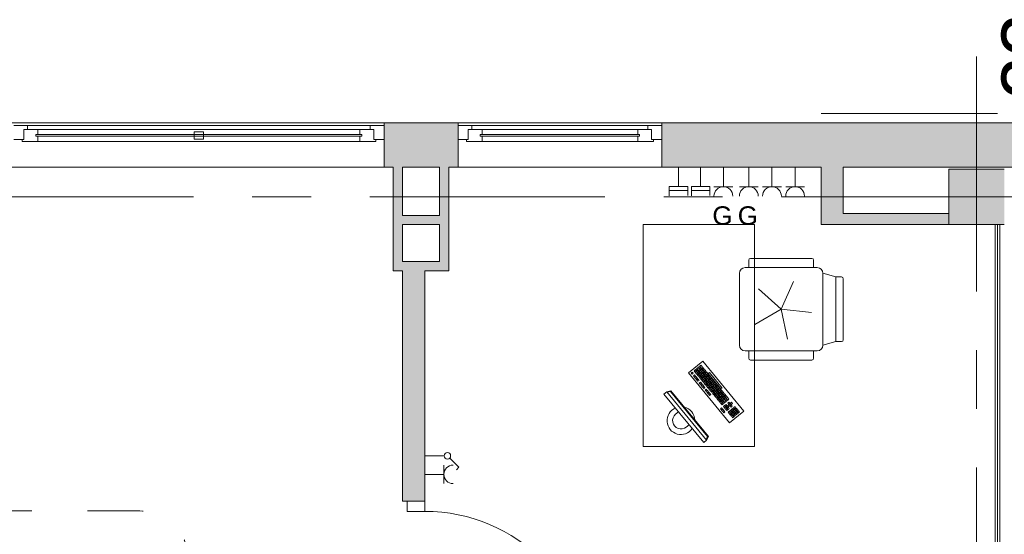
# Model space of a CAD drawing. Header units: centimetres. Extents: x -2424 to 1783, y 5 to 2907.
# Tile 86 of 94: x -529 to 2, y 2626 to 2904. Entities that reach past the tile are written whole.
import ezdxf

# ---------------------------------------------------------------- set-up
doc = ezdxf.new("R2010")
doc.units = ezdxf.units.CM
for name, pattern in [('Dash', [60, 30, -30]), ('Długa kreska', [142.875, 95.25, -47.625]), ('Oś', [222.25, 127, -31.75, 31.75, -31.75])]:
    doc.linetypes.add(name, pattern=pattern)
for name, color, linetype, lineweight in [('A-ANNO-NOTE', 131, 'Continuous', 9), ('A-DETL', 90, 'Continuous', 9), ('A-DETL-GENF', 92, 'Continuous', 13), ('A-DETL-MEDM', 33, 'Continuous', 13), ('A-DOOR', 31, 'Continuous', 13), ('A-GLAZ', 151, 'Continuous', 13), ('A-WALL', 113, 'Continuous', 13), ('A-WALL-FNSH', 113, 'Continuous', 13), ('E-ELEC-EQPM', 71, 'Continuous', 9), ('I-FURN', 30, 'Continuous', 9), ('S-COLS', 52, 'Continuous', 13), ('S-GRID', 1, 'Continuous', 13), ('S-GRID-IDEN', 1, 'Continuous', 13)]:
    doc.layers.add(name, color=color, linetype=linetype, lineweight=lineweight)
doc.layers.add('A-WALL-PATT', color=111, linetype='Continuous', lineweight=13, plot=False)
doc.styles.add('Arial_4', font='arial.ttf', dxfattribs={"height": 10})
doc.styles.add('Arial_7', font='arial.ttf', dxfattribs={"height": 30})

msp = doc.modelspace()

# ---------------------------------------------------------------- hatches: boundary and pattern name
at = {"layer": 'S-COLS', "lineweight": 9}
msp.add_hatch(color=251, dxfattribs=at).paths.add_polyline_path([(2.38, 2793.33), (2.38, 2823.33), (-27.62, 2823.33), (-27.62, 2793.33)], flags=0)

# ---------------------------------------------------------------- linework, layer by layer
at = {"layer": 'A-DETL', "color": 251, "linetype": 'Długa kreska', "lineweight": 9}
msp.add_line((-96.62, 2853.33), (103.38, 2853.33), dxfattribs=at)
at = {"layer": 'A-DETL', "color": 251, "linetype": 'Dash', "lineweight": 9}
msp.add_open_spline([(-552.77, 2638.57), (-478.91, 2638.57), (-476.08, 2638.57), (-439.12, 2638.57), (-439.12, 2601.62), (-439.12, 2598.79), (-439.12, 2573.54), (-439.12, 1655.82), (-439.12, 1618.87), (-439.12, 1616.04), (-439.12, 1512.36), (-439.12, 1509.53), (-439.12, 1472.57), (-476.08, 1472.57), (-478.91, 1472.57), (-555.62, 1472.57)], degree=3, knots=[0, 0, 0, 0, 1.242892, 2.082132, 2.921372, 3.63261, 13.975949, 24.692511, 35.163852, 36.732804, 37.928533, 39.497485, 40.336725, 41.175965, 42.450024, 42.450024, 42.450024, 42.450024], dxfattribs=at)
at = {"layer": 'A-DETL-GENF', "color": 251, "lineweight": 9}
for p, q in [((-310.62, 2643.83), (-320.12, 2643.83)), ((-320.12, 2643.83), (-320.12, 2638.33)), ((-310.62, 2638.33), (-310.62, 2643.83)), ((-320.12, 2638.33), (-310.62, 2638.33))]:
    msp.add_line(p, q, dxfattribs=at)
at = {"layer": 'A-DETL-MEDM', "color": 251, "lineweight": 9}
for p, q in [((-310.62, 2643.83), (-320.12, 2643.83)), ((-320.12, 2643.83), (-320.12, 2638.33)), ((-310.62, 2638.33), (-310.62, 2643.83)), ((-320.12, 2638.33), (-310.62, 2638.33))]:
    msp.add_line(p, q, dxfattribs=at)
at = {"layer": 'A-DOOR', "color": 251, "lineweight": 9}
msp.add_arc((-310.62, 2548.33), 90, 0, 90, dxfattribs=at)
at = {"layer": 'A-GLAZ', "color": 251, "lineweight": 9}
for p, q in [((-532.62, 2846.83), (-525.12, 2846.83)), ((-332.62, 2846.83), (-532.62, 2846.83)), ((-525.12, 2846.83), (-525.12, 2844.83)), ((-525.12, 2846.83), (-340.12, 2846.83)), ((-340.12, 2846.83), (-332.62, 2846.83)), ((-340.12, 2844.83), (-340.12, 2846.83)), ((-332.62, 2846.83), (-332.62, 2839.33)), ((-292.62, 2846.83), (-285.12, 2846.83)), ((-292.62, 2839.33), (-292.62, 2846.83)), ((-182.62, 2846.83), (-292.62, 2846.83)), ((-285.12, 2846.83), (-285.12, 2844.83)), ((-285.12, 2846.83), (-190.12, 2846.83)), ((-190.12, 2846.83), (-182.62, 2846.83)), ((-190.12, 2844.83), (-190.12, 2846.83)), ((-182.62, 2846.83), (-182.62, 2839.33)), ((-527.12, 2844.83), (-519.62, 2844.83)), ((-527.12, 2839.33), (-527.12, 2844.83)), ((-525.12, 2844.83), (-527.12, 2844.83)), ((-527.12, 2844.83), (-527.12, 2839.33)), ((-520.62, 2842.08), (-344.62, 2842.08)), ((-520.62, 2841.08), (-520.62, 2842.08)), ((-520.62, 2842.08), (-520.62, 2841.08)), ((-519.62, 2842.08), (-520.62, 2842.08)), ((-344.62, 2841.08), (-520.62, 2841.08)), ((-520.62, 2841.08), (-519.62, 2841.08)), ((-519.62, 2844.83), (-519.62, 2842.08)), ((-519.62, 2844.83), (-345.62, 2844.83)), ((-519.62, 2841.08), (-519.62, 2838.33)), ((-435.12, 2843.58), (-430.12, 2843.58)), ((-435.12, 2839.58), (-435.12, 2843.58)), ((-430.12, 2839.58), (-435.12, 2839.58)), ((-430.12, 2843.58), (-430.12, 2839.58)), ((-345.62, 2844.83), (-338.12, 2844.83)), ((-345.62, 2842.08), (-345.62, 2844.83)), ((-344.62, 2842.08), (-345.62, 2842.08)), ((-345.62, 2841.08), (-344.62, 2841.08)), ((-345.62, 2838.33), (-345.62, 2841.08)), ((-344.62, 2842.08), (-344.62, 2841.08)), ((-344.62, 2841.08), (-344.62, 2842.08)), ((-338.12, 2844.83), (-340.12, 2844.83)), ((-338.12, 2844.83), (-338.12, 2839.33)), ((-338.12, 2839.33), (-338.12, 2844.83)), ((-287.12, 2844.83), (-279.62, 2844.83)), ((-287.12, 2839.33), (-287.12, 2844.83)), ((-285.12, 2844.83), (-287.12, 2844.83)), ((-287.12, 2844.83), (-287.12, 2839.33)), ((-280.62, 2842.08), (-194.62, 2842.08)), ((-280.62, 2841.08), (-280.62, 2842.08)), ((-280.62, 2842.08), (-280.62, 2841.08)), ((-279.62, 2842.08), (-280.62, 2842.08)), ((-194.62, 2841.08), (-280.62, 2841.08)), ((-280.62, 2841.08), (-279.62, 2841.08)), ((-279.62, 2844.83), (-279.62, 2842.08)), ((-279.62, 2844.83), (-195.62, 2844.83)), ((-279.62, 2841.08), (-279.62, 2838.33)), ((-195.62, 2844.83), (-188.12, 2844.83)), ((-195.62, 2842.08), (-195.62, 2844.83)), ((-194.62, 2842.08), (-195.62, 2842.08)), ((-195.62, 2841.08), (-194.62, 2841.08)), ((-195.62, 2838.33), (-195.62, 2841.08)), ((-194.62, 2842.08), (-194.62, 2841.08)), ((-194.62, 2841.08), (-194.62, 2842.08)), ((-188.12, 2844.83), (-190.12, 2844.83)), ((-188.12, 2844.83), (-188.12, 2839.33)), ((-188.12, 2839.33), (-188.12, 2844.83)), ((-527.12, 2839.33), (-532.62, 2839.33)), ((-528.12, 2839.33), (-527.12, 2839.33)), ((-528.12, 2838.33), (-528.12, 2839.33)), ((-519.62, 2838.33), (-528.12, 2838.33)), ((-519.62, 2838.33), (-345.62, 2838.33)), ((-337.12, 2838.33), (-345.62, 2838.33)), ((-338.12, 2839.33), (-337.12, 2839.33)), ((-332.62, 2839.33), (-338.12, 2839.33)), ((-337.12, 2839.33), (-337.12, 2838.33)), ((-287.12, 2839.33), (-292.62, 2839.33)), ((-288.12, 2839.33), (-287.12, 2839.33)), ((-288.12, 2838.33), (-288.12, 2839.33)), ((-279.62, 2838.33), (-288.12, 2838.33)), ((-279.62, 2838.33), (-195.62, 2838.33)), ((-187.12, 2838.33), (-195.62, 2838.33)), ((-188.12, 2839.33), (-187.12, 2839.33)), ((-182.62, 2839.33), (-188.12, 2839.33)), ((-187.12, 2839.33), (-187.12, 2838.33))]:
    msp.add_line(p, q, dxfattribs=at)
at = {"layer": 'A-WALL', "color": 251, "lineweight": 9}
for p, q in [((307.38, 2848.33), (-1252.62, 2848.33)), ((-332.62, 2848.33), (-332.62, 2846.83)), ((-292.62, 2846.83), (-292.62, 2848.33)), ((-182.62, 2848.33), (-182.62, 2846.83)), ((-332.62, 2839.33), (-332.62, 2824.33)), ((-292.62, 2824.33), (-292.62, 2839.33)), ((-182.62, 2839.33), (-182.62, 2824.33)), ((-327.62, 2824.33), (-555.62, 2824.33)), ((-327.62, 2824.33), (-327.62, 2768.33)), ((-322.62, 2824.33), (-302.62, 2824.33)), ((-322.62, 2798.33), (-322.62, 2824.33)), ((-302.62, 2824.33), (-302.62, 2798.33)), ((-96.62, 2824.33), (-297.62, 2824.33)), ((-297.62, 2768.33), (-297.62, 2824.33)), ((-96.62, 2824.33), (-96.62, 2793.33)), ((-84.62, 2824.33), (11.38, 2824.33)), ((-84.62, 2799.33), (-84.62, 2824.33)), ((-302.62, 2798.33), (-322.62, 2798.33)), ((-27.62, 2799.33), (-84.62, 2799.33)), ((-322.62, 2773.33), (-322.62, 2793.33)), ((-322.62, 2793.33), (-302.62, 2793.33)), ((-302.62, 2793.33), (-302.62, 2773.33)), ((-96.62, 2793.33), (-27.62, 2793.33)), ((-1.37, 2793.33), (-1.37, 2466.08)), ((-0.12, 2793.33), (-0.12, 2464.83)), ((-302.62, 2773.33), (-322.62, 2773.33)), ((-327.62, 2768.33), (-322.62, 2768.33)), ((-322.62, 2768.33), (-322.62, 2643.83)), ((-310.62, 2643.83), (-310.62, 2768.33)), ((-310.62, 2768.33), (-297.62, 2768.33)), ((-322.62, 2643.83), (-320.12, 2643.83))]:
    msp.add_line(p, q, dxfattribs=at)
at = {"layer": 'A-WALL-FNSH', "color": 251, "lineweight": 9}
msp.add_line((-2.62, 2793.33), (-2.62, 2467.33), dxfattribs=at)
at = {"layer": 'A-WALL-PATT', "color": 251, "linetype": 'Continuous', "lineweight": 9, "extrusion": (0, 0, -1)}
for points in [[(332.62, 2839.33), (292.62, 2848.33), (332.62, 2848.33)], [(292.62, 2848.33), (332.62, 2839.33), (332.62, 2824.33)], [(292.62, 2848.33), (332.62, 2824.33), (292.62, 2824.33)], [(182.62, 2824.33), (-157.38, 2848.33), (182.62, 2848.33)], [(-157.38, 2848.33), (182.62, 2824.33), (-142.38, 2824.33)], [(327.62, 2815.31), (322.62, 2824.33), (327.62, 2824.33)], [(322.62, 2824.33), (327.62, 2815.31), (322.62, 2768.33)], [(302.62, 2793.33), (297.62, 2773.33), (302.62, 2824.33)], [(302.62, 2824.33), (297.62, 2773.33), (297.62, 2824.33)], [(96.62, 2793.33), (84.62, 2824.33), (96.62, 2824.33)], [(84.62, 2824.33), (96.62, 2793.33), (84.62, 2793.33)], [(322.62, 2768.33), (327.62, 2815.31), (327.62, 2768.33)], [(302.62, 2793.33), (322.62, 2798.33), (322.62, 2793.33)], [(322.62, 2798.33), (302.62, 2793.33), (302.62, 2798.33)], [(84.62, 2793.33), (27.62, 2799.33), (84.62, 2799.33)], [(27.62, 2799.33), (84.62, 2793.33), (27.62, 2793.33)], [(297.62, 2773.33), (302.62, 2793.33), (302.62, 2773.33)], [(310.62, 2768.33), (322.62, 2773.33), (322.62, 2768.33)], [(322.62, 2773.33), (310.62, 2768.33), (297.62, 2773.33)], [(297.62, 2773.33), (310.62, 2768.33), (297.62, 2768.33)], [(310.62, 2643.83), (322.62, 2768.33), (322.62, 2643.83)], [(322.62, 2768.33), (310.62, 2643.83), (310.62, 2768.33)]]:
    msp.add_solid(points, dxfattribs=at)
at = {"layer": 'E-ELEC-EQPM', "color": 251, "lineweight": 9}
for p, q in [((-173.62, 2813.99), (-173.62, 2824.33)), ((-161.62, 2813.99), (-161.62, 2824.33)), ((-149.34, 2813.83), (-149.34, 2824.33)), ((-135.62, 2813.83), (-135.62, 2824.33)), ((-123.12, 2813.83), (-123.12, 2824.33)), ((-110.62, 2813.83), (-110.62, 2824.33)), ((-178.62, 2813.99), (-178.62, 2808.95)), ((-168.62, 2813.99), (-178.62, 2813.99)), ((-168.62, 2809.11), (-168.62, 2813.99)), ((-166.62, 2813.99), (-166.62, 2808.95)), ((-156.62, 2813.99), (-166.62, 2813.99)), ((-156.62, 2809.11), (-156.62, 2813.99)), ((-154.42, 2813.83), (-144.26, 2813.83)), ((-140.7, 2813.83), (-130.54, 2813.83)), ((-128.2, 2813.83), (-118.04, 2813.83)), ((-115.7, 2813.83), (-105.54, 2813.83)), ((-168.62, 2811.8), (-178.62, 2811.8)), ((-156.62, 2811.8), (-166.62, 2811.8)), ((-300.12, 2668.33), (-310.62, 2668.33)), ((-297.14, 2667.09), (-292.19, 2662.15)), ((-300.29, 2653.33), (-300.29, 2663.33)), ((-292.19, 2662.15), (-293.51, 2660.83)), ((-300.29, 2658.33), (-310.62, 2658.33))]:
    msp.add_line(p, q, dxfattribs=at)
msp.add_circle((-298.38, 2668.33), 1.75, dxfattribs=at)
for centre, radius, start, end in [((-149.34, 2808.75), 5.08, 0, 180), ((-135.62, 2808.75), 5.08, 0, 180), ((-123.12, 2808.75), 5.08, 0, 180), ((-110.62, 2808.75), 5.08, 0, 180), ((-295.29, 2658.33), 5, 90, 270)]:
    msp.add_arc(centre, radius, start, end, dxfattribs=at)
at = {"layer": 'I-FURN', "color": 251, "lineweight": 9}
for p, q in [((-192.62, 2793.33), (-132.62, 2793.33)), ((-192.62, 2673.33), (-192.62, 2793.33)), ((-132.62, 2793.33), (-132.62, 2673.33)), ((-135.62, 2770.09), (-135.62, 2774.09)), ((-134.62, 2775.09), (-101.62, 2775.09)), ((-100.62, 2770.09), (-100.62, 2774.09)), ((-140.62, 2728.09), (-140.62, 2767.09)), ((-137.62, 2770.09), (-98.62, 2770.09)), ((-88.62, 2765.09), (-95.62, 2767.09)), ((-95.62, 2767.09), (-95.62, 2728.09)), ((-111.41, 2762.67), (-118.12, 2747.59)), ((-85.62, 2765.09), (-88.62, 2765.09)), ((-88.62, 2765.09), (-88.62, 2730.09)), ((-84.62, 2764.09), (-84.62, 2731.09)), ((-118.12, 2747.59), (-130.39, 2758.63)), ((-118.12, 2747.59), (-132.41, 2739.34)), ((-118.12, 2747.59), (-101.71, 2745.87)), ((-114.69, 2731.45), (-118.12, 2747.59)), ((-95.62, 2728.09), (-88.62, 2730.09)), ((-88.62, 2730.09), (-85.62, 2730.09)), ((-98.62, 2725.09), (-137.62, 2725.09)), ((-135.62, 2725.09), (-135.62, 2721.09)), ((-100.62, 2725.09), (-100.62, 2721.09)), ((-168.19, 2713.26), (-160.47, 2719.61)), ((-161.47, 2717.37), (-162.09, 2716.86)), ((-160.33, 2715.97), (-161.47, 2717.37)), ((-160.47, 2719.61), (-138.24, 2692.58)), ((-101.62, 2720.09), (-134.62, 2720.09)), ((-145.96, 2686.23), (-168.19, 2713.26)), ((-166.17, 2713.63), (-166.79, 2713.12)), ((-166.79, 2713.12), (-166.28, 2712.51)), ((-166.28, 2712.51), (-165.66, 2713.01)), ((-165.66, 2713.01), (-166.17, 2713.63)), ((-164.9, 2712.09), (-165.52, 2711.58)), ((-164.56, 2714.82), (-165.18, 2714.32)), ((-165.18, 2714.32), (-164.67, 2713.7)), ((-164.39, 2711.47), (-164.9, 2712.09)), ((-164.67, 2713.7), (-164.05, 2714.21)), ((-164.05, 2714.21), (-164.56, 2714.82)), ((-163.93, 2714.05), (-164.54, 2713.54)), ((-164.54, 2713.54), (-164.04, 2712.93)), ((-163.79, 2715.46), (-164.41, 2714.95)), ((-164.41, 2714.95), (-163.9, 2714.33)), ((-164.04, 2712.93), (-163.42, 2713.43)), ((-163.42, 2713.43), (-163.93, 2714.05)), ((-163.29, 2713.28), (-163.91, 2712.77)), ((-163.91, 2712.77), (-163.4, 2712.15)), ((-163.9, 2714.33), (-163.28, 2714.84)), ((-163.28, 2714.84), (-163.79, 2715.46)), ((-163.15, 2714.69), (-163.77, 2714.18)), ((-163.77, 2714.18), (-163.26, 2713.56)), ((-163.02, 2716.09), (-163.63, 2715.59)), ((-163.63, 2715.59), (-162.49, 2714.2)), ((-163.4, 2712.15), (-162.78, 2712.66)), ((-162.78, 2712.66), (-163.29, 2713.28)), ((-162.65, 2712.51), (-163.27, 2712)), ((-163.27, 2712), (-162.76, 2711.38)), ((-163.26, 2713.56), (-162.64, 2714.07)), ((-162.64, 2714.07), (-163.15, 2714.69)), ((-162.52, 2713.91), (-163.14, 2713.41)), ((-163.14, 2713.41), (-162.63, 2712.79)), ((-161.87, 2714.7), (-163.02, 2716.09)), ((-162.24, 2716.73), (-162.86, 2716.22)), ((-162.86, 2716.22), (-161.72, 2714.83)), ((-162.15, 2711.89), (-162.65, 2712.51)), ((-162.63, 2712.79), (-162.01, 2713.3)), ((-162.01, 2713.3), (-162.52, 2713.91)), ((-161.88, 2713.14), (-162.5, 2712.63)), ((-162.5, 2712.63), (-161.99, 2712.02)), ((-162.49, 2714.2), (-161.87, 2714.7)), ((-161.75, 2714.55), (-162.36, 2714.04)), ((-162.36, 2714.04), (-161.86, 2713.42)), ((-161.1, 2715.34), (-162.24, 2716.73)), ((-162.09, 2716.86), (-160.95, 2715.47)), ((-161.99, 2712.02), (-161.37, 2712.52)), ((-161.37, 2712.52), (-161.88, 2713.14)), ((-161.25, 2712.37), (-161.87, 2711.86)), ((-161.86, 2713.42), (-161.24, 2713.93)), ((-161.24, 2713.93), (-161.75, 2714.55)), ((-161.11, 2713.78), (-161.73, 2713.27)), ((-161.73, 2713.27), (-161.22, 2712.65)), ((-161.72, 2714.83), (-161.1, 2715.34)), ((-160.97, 2715.19), (-161.59, 2714.68)), ((-161.59, 2714.68), (-161.08, 2714.06)), ((-160.74, 2711.75), (-161.25, 2712.37)), ((-161.22, 2712.65), (-160.6, 2713.16)), ((-160.6, 2713.16), (-161.11, 2713.78)), ((-160.48, 2713.01), (-161.09, 2712.5)), ((-161.09, 2712.5), (-160.58, 2711.88)), ((-161.08, 2714.06), (-160.46, 2714.57)), ((-160.46, 2714.57), (-160.97, 2715.19)), ((-160.34, 2714.41), (-160.96, 2713.9)), ((-160.96, 2713.9), (-160.45, 2713.29)), ((-160.95, 2715.47), (-160.33, 2715.97)), ((-160.2, 2715.82), (-160.82, 2715.31)), ((-160.82, 2715.31), (-160.31, 2714.69)), ((-160.58, 2711.88), (-159.97, 2712.39)), ((-159.97, 2712.39), (-160.48, 2713.01)), ((-159.84, 2712.23), (-160.46, 2711.72)), ((-160.45, 2713.29), (-159.83, 2713.79)), ((-159.83, 2713.79), (-160.34, 2714.41)), ((-159.7, 2713.64), (-160.32, 2713.13)), ((-160.32, 2713.13), (-159.81, 2712.51)), ((-160.31, 2714.69), (-159.69, 2715.2)), ((-159.69, 2715.2), (-160.2, 2715.82)), ((-159.57, 2715.05), (-160.18, 2714.54)), ((-160.18, 2714.54), (-159.68, 2713.92)), ((-159.33, 2711.61), (-159.84, 2712.23)), ((-159.81, 2712.51), (-159.19, 2713.02)), ((-159.19, 2713.02), (-159.7, 2713.64)), ((-159.07, 2712.87), (-159.69, 2712.36)), ((-159.69, 2712.36), (-159.18, 2711.74)), ((-159.68, 2713.92), (-159.06, 2714.43)), ((-159.06, 2714.43), (-159.57, 2715.05)), ((-158.93, 2714.28), (-159.55, 2713.77)), ((-159.55, 2713.77), (-159.04, 2713.15)), ((-159.18, 2711.74), (-158.56, 2712.25)), ((-158.56, 2712.25), (-159.07, 2712.87)), ((-158.43, 2712.1), (-159.05, 2711.59)), ((-159.04, 2713.15), (-158.42, 2713.66)), ((-158.42, 2713.66), (-158.93, 2714.28)), ((-158.3, 2713.5), (-158.91, 2712.99)), ((-158.91, 2712.99), (-158.4, 2712.38)), ((-157.92, 2711.48), (-158.43, 2712.1)), ((-158.4, 2712.38), (-157.79, 2712.89)), ((-157.79, 2712.89), (-158.3, 2713.5)), ((-157.66, 2712.73), (-158.28, 2712.22)), ((-158.28, 2712.22), (-157.77, 2711.6)), ((-157.77, 2711.6), (-157.15, 2712.11)), ((-157.15, 2712.11), (-157.66, 2712.73)), ((-157.02, 2711.96), (-157.64, 2711.45)), ((-157.51, 2712.86), (-156.89, 2713.37)), ((-150.65, 2704.52), (-157.51, 2712.86)), ((-156.52, 2711.34), (-157.02, 2711.96)), ((-156.89, 2713.37), (-150.03, 2705.02)), ((-165.52, 2711.58), (-165.01, 2710.96)), ((-165.01, 2710.96), (-164.39, 2711.47)), ((-164.26, 2711.31), (-164.88, 2710.81)), ((-164.88, 2710.81), (-164.37, 2710.19)), ((-164.37, 2710.19), (-163.76, 2710.7)), ((-163.76, 2710.7), (-164.26, 2711.31)), ((-163.63, 2710.54), (-164.25, 2710.03)), ((-164.25, 2710.03), (-163.74, 2709.42)), ((-163.74, 2709.42), (-163.12, 2709.92)), ((-163.12, 2709.92), (-163.63, 2710.54)), ((-162.99, 2709.77), (-163.61, 2709.26)), ((-163.61, 2709.26), (-163.1, 2708.64)), ((-163.1, 2708.64), (-162.48, 2709.15)), ((-162.48, 2709.15), (-162.99, 2709.77)), ((-162.76, 2711.38), (-162.15, 2711.89)), ((-162.02, 2711.73), (-162.64, 2711.23)), ((-162.64, 2711.23), (-162.13, 2710.61)), ((-161.72, 2708.22), (-162.34, 2707.72)), ((-162.34, 2707.72), (-161.83, 2707.1)), ((-162.13, 2710.61), (-161.51, 2711.12)), ((-161.51, 2711.12), (-162.02, 2711.73)), ((-161.38, 2710.96), (-162, 2710.45)), ((-162, 2710.45), (-161.49, 2709.84)), ((-161.87, 2711.86), (-161.36, 2711.24)), ((-161.83, 2707.1), (-161.21, 2707.61)), ((-161.21, 2707.61), (-161.72, 2708.22)), ((-161.71, 2706.94), (-161.09, 2707.45)), ((-161.2, 2706.33), (-161.71, 2706.94)), ((-161.49, 2709.84), (-160.88, 2710.34)), ((-160.88, 2710.34), (-161.38, 2710.96)), ((-160.75, 2710.19), (-161.37, 2709.68)), ((-161.37, 2709.68), (-160.86, 2709.06)), ((-161.36, 2711.24), (-160.74, 2711.75)), ((-160.61, 2711.6), (-161.23, 2711.09)), ((-161.23, 2711.09), (-160.72, 2710.47)), ((-160.58, 2706.83), (-161.2, 2706.33)), ((-161.09, 2707.45), (-160.58, 2706.83)), ((-160.45, 2706.68), (-161.07, 2706.17)), ((-160.86, 2709.06), (-160.24, 2709.57)), ((-160.24, 2709.57), (-160.75, 2710.19)), ((-160.11, 2709.42), (-160.73, 2708.91)), ((-160.73, 2708.91), (-160.22, 2708.29)), ((-160.72, 2710.47), (-160.1, 2710.98)), ((-160.1, 2710.98), (-160.61, 2711.6)), ((-159.98, 2710.83), (-160.6, 2710.32)), ((-160.6, 2710.32), (-160.09, 2709.7)), ((-160.46, 2711.72), (-159.95, 2711.11)), ((-159.94, 2706.06), (-160.45, 2706.68)), ((-160.22, 2708.29), (-159.61, 2708.8)), ((-159.61, 2708.8), (-160.11, 2709.42)), ((-160.1, 2708.14), (-159.48, 2708.65)), ((-159.59, 2707.52), (-160.1, 2708.14)), ((-160.09, 2709.7), (-159.47, 2710.21)), ((-159.47, 2710.21), (-159.98, 2710.83)), ((-159.34, 2710.05), (-159.96, 2709.54)), ((-159.96, 2709.54), (-159.45, 2708.93)), ((-159.95, 2711.11), (-159.33, 2711.61)), ((-159.2, 2711.46), (-159.82, 2710.95)), ((-159.82, 2710.95), (-159.31, 2710.33)), ((-158.97, 2708.03), (-159.59, 2707.52)), ((-159.48, 2708.65), (-158.97, 2708.03)), ((-158.84, 2707.87), (-159.46, 2707.36)), ((-159.46, 2707.36), (-158.95, 2706.75)), ((-159.45, 2708.93), (-158.83, 2709.43)), ((-158.83, 2709.43), (-159.34, 2710.05)), ((-159.32, 2708.77), (-158.71, 2709.28)), ((-158.82, 2708.15), (-159.32, 2708.77)), ((-159.31, 2710.33), (-158.7, 2710.84)), ((-158.7, 2710.84), (-159.2, 2711.46)), ((-158.57, 2710.69), (-159.19, 2710.18)), ((-159.19, 2710.18), (-158.68, 2709.56)), ((-159.05, 2711.59), (-158.54, 2710.97)), ((-158.95, 2706.75), (-158.34, 2707.25)), ((-158.34, 2707.25), (-158.84, 2707.87)), ((-158.21, 2707.1), (-158.83, 2706.59)), ((-158.2, 2708.66), (-158.82, 2708.15)), ((-158.71, 2709.28), (-158.2, 2708.66)), ((-158.07, 2708.51), (-158.69, 2708)), ((-158.69, 2708), (-158.18, 2707.38)), ((-158.68, 2709.56), (-158.06, 2710.07)), ((-158.06, 2710.07), (-158.57, 2710.69)), ((-158.55, 2709.41), (-157.93, 2709.92)), ((-158.04, 2708.79), (-158.55, 2709.41)), ((-158.54, 2710.97), (-157.92, 2711.48)), ((-157.8, 2711.32), (-158.42, 2710.81)), ((-158.42, 2710.81), (-157.91, 2710.2)), ((-157.7, 2706.48), (-158.21, 2707.1)), ((-158.18, 2707.38), (-157.56, 2707.89)), ((-157.56, 2707.89), (-158.07, 2708.51)), ((-157.44, 2707.74), (-158.05, 2707.23)), ((-158.05, 2707.23), (-157.55, 2706.61)), ((-157.43, 2709.3), (-158.04, 2708.79)), ((-157.93, 2709.92), (-157.43, 2709.3)), ((-157.3, 2709.14), (-157.92, 2708.64)), ((-157.92, 2708.64), (-157.41, 2708.02)), ((-157.91, 2710.2), (-157.29, 2710.71)), ((-157.29, 2710.71), (-157.8, 2711.32)), ((-157.78, 2710.04), (-157.16, 2710.55)), ((-157.27, 2709.42), (-157.78, 2710.04)), ((-157.64, 2711.45), (-157.13, 2710.83)), ((-157.55, 2706.61), (-156.93, 2707.12)), ((-156.93, 2707.12), (-157.44, 2707.74)), ((-156.8, 2706.96), (-157.42, 2706.46)), ((-157.41, 2708.02), (-156.79, 2708.53)), ((-156.79, 2708.53), (-157.3, 2709.14)), ((-156.66, 2708.37), (-157.28, 2707.86)), ((-157.28, 2707.86), (-156.77, 2707.24)), ((-156.65, 2709.93), (-157.27, 2709.42)), ((-157.16, 2710.55), (-156.65, 2709.93)), ((-156.53, 2709.78), (-157.14, 2709.27)), ((-157.14, 2709.27), (-156.64, 2708.65)), ((-157.13, 2710.83), (-156.52, 2711.34)), ((-157.01, 2710.68), (-156.39, 2711.19)), ((-156.5, 2710.06), (-157.01, 2710.68)), ((-156.29, 2706.35), (-156.8, 2706.96)), ((-156.77, 2707.24), (-156.16, 2707.75)), ((-156.16, 2707.75), (-156.66, 2708.37)), ((-156.03, 2707.6), (-156.65, 2707.09)), ((-156.65, 2707.09), (-156.14, 2706.47)), ((-156.64, 2708.65), (-156.02, 2709.16)), ((-156.02, 2709.16), (-156.53, 2709.78)), ((-155.89, 2709.01), (-156.51, 2708.5)), ((-156.51, 2708.5), (-156, 2707.88)), ((-155.88, 2710.57), (-156.5, 2710.06)), ((-156.39, 2711.19), (-155.88, 2710.57)), ((-155.75, 2710.41), (-156.37, 2709.91)), ((-156.37, 2709.91), (-155.86, 2709.29)), ((-156.14, 2706.47), (-155.52, 2706.98)), ((-155.52, 2706.98), (-156.03, 2707.6)), ((-155.39, 2706.83), (-156.01, 2706.32)), ((-156, 2707.88), (-154.61, 2709.02)), ((-155.38, 2708.39), (-155.89, 2709.01)), ((-155.26, 2708.23), (-155.87, 2707.73)), ((-155.87, 2707.73), (-155.37, 2707.11)), ((-155.86, 2709.29), (-155.25, 2709.8)), ((-155.25, 2709.8), (-155.75, 2710.41)), ((-155.12, 2709.64), (-155.74, 2709.13)), ((-155.74, 2709.13), (-155.23, 2708.52)), ((-154.89, 2706.21), (-155.39, 2706.83)), ((-155.37, 2707.11), (-154.75, 2707.62)), ((-154.75, 2707.62), (-155.26, 2708.23)), ((-154.62, 2707.46), (-155.24, 2706.95)), ((-155.24, 2706.95), (-154.73, 2706.34)), ((-154.61, 2709.02), (-155.12, 2709.64)), ((-154.48, 2708.87), (-155.1, 2708.36)), ((-155.1, 2708.36), (-154.59, 2707.74)), ((-154.73, 2706.34), (-154.11, 2706.84)), ((-154.11, 2706.84), (-154.62, 2707.46)), ((-153.99, 2706.69), (-154.6, 2706.18)), ((-154.59, 2707.74), (-153.98, 2708.25)), ((-153.98, 2708.25), (-154.48, 2708.87)), ((-153.85, 2708.1), (-154.47, 2707.59)), ((-154.47, 2707.59), (-153.96, 2706.97)), ((-153.48, 2706.07), (-153.99, 2706.69)), ((-153.96, 2706.97), (-153.34, 2707.48)), ((-153.34, 2707.48), (-153.85, 2708.1)), ((-153.21, 2707.32), (-153.83, 2706.82)), ((-153.83, 2706.82), (-153.32, 2706.2)), ((-153.32, 2706.2), (-152.71, 2706.71)), ((-152.71, 2706.71), (-153.21, 2707.32)), ((-181.51, 2701.76), (-179.96, 2703.03)), ((-159.91, 2675.5), (-181.51, 2701.76)), ((-179.96, 2703.03), (-177.8, 2703.55)), ((-179.96, 2703.03), (-158.37, 2676.77)), ((-179.7, 2702.71), (-177.95, 2703.11)), ((-177.95, 2703.11), (-157.91, 2678.73)), ((-177.8, 2703.55), (-157.44, 2678.8)), ((-161.07, 2706.17), (-160.56, 2705.55)), ((-160.56, 2705.55), (-159.94, 2706.06)), ((-159.82, 2705.91), (-160.44, 2705.4)), ((-160.44, 2705.4), (-159.93, 2704.78)), ((-159.93, 2704.78), (-159.31, 2705.29)), ((-159.31, 2705.29), (-159.82, 2705.91)), ((-158.55, 2704.36), (-159.16, 2703.85)), ((-159.16, 2703.85), (-158.66, 2703.24)), ((-158.83, 2706.59), (-158.32, 2705.97)), ((-158.66, 2703.24), (-158.04, 2703.74)), ((-158.04, 2703.74), (-158.55, 2704.36)), ((-157.91, 2703.59), (-158.53, 2703.08)), ((-158.53, 2703.08), (-158.02, 2702.46)), ((-158.32, 2705.97), (-157.7, 2706.48)), ((-157.57, 2706.33), (-158.19, 2705.82)), ((-158.19, 2705.82), (-157.68, 2705.2)), ((-158.02, 2702.46), (-157.4, 2702.97)), ((-157.4, 2702.97), (-157.91, 2703.59)), ((-157.28, 2702.82), (-157.89, 2702.31)), ((-157.89, 2702.31), (-157.39, 2701.69)), ((-157.68, 2705.2), (-157.07, 2705.71)), ((-157.07, 2705.71), (-157.57, 2706.33)), ((-156.94, 2705.56), (-157.56, 2705.05)), ((-157.56, 2705.05), (-157.05, 2704.43)), ((-157.42, 2706.46), (-156.91, 2705.84)), ((-157.39, 2701.69), (-156.77, 2702.2)), ((-156.77, 2702.2), (-157.28, 2702.82)), ((-156.64, 2702.05), (-157.26, 2701.54)), ((-157.26, 2701.54), (-156.75, 2700.92)), ((-157.05, 2704.43), (-156.43, 2704.94)), ((-156.43, 2704.94), (-156.94, 2705.56)), ((-156.3, 2704.78), (-156.92, 2704.28)), ((-156.92, 2704.28), (-156.41, 2703.66)), ((-156.91, 2705.84), (-156.29, 2706.35)), ((-156.17, 2706.19), (-156.78, 2705.68)), ((-156.78, 2705.68), (-156.28, 2705.06)), ((-156.75, 2700.92), (-156.13, 2701.43)), ((-156.13, 2701.43), (-156.64, 2702.05)), ((-156.41, 2703.66), (-155.8, 2704.17)), ((-155.8, 2704.17), (-156.3, 2704.78)), ((-155.67, 2704.01), (-156.29, 2703.5)), ((-156.29, 2703.5), (-155.78, 2702.88)), ((-156.28, 2705.06), (-155.66, 2705.57)), ((-155.66, 2705.57), (-156.17, 2706.19)), ((-155.53, 2705.42), (-156.15, 2704.91)), ((-156.15, 2704.91), (-155.64, 2704.29)), ((-156.01, 2706.32), (-155.5, 2705.7)), ((-155.78, 2702.88), (-155.16, 2703.39)), ((-155.16, 2703.39), (-155.67, 2704.01)), ((-155.03, 2703.24), (-155.65, 2702.73)), ((-155.65, 2702.73), (-155.14, 2702.11)), ((-155.64, 2704.29), (-155.02, 2704.8)), ((-155.02, 2704.8), (-155.53, 2705.42)), ((-154.9, 2704.65), (-155.51, 2704.14)), ((-155.51, 2704.14), (-155.01, 2703.52)), ((-155.5, 2705.7), (-154.89, 2706.21)), ((-154.76, 2706.05), (-155.38, 2705.55)), ((-155.38, 2705.55), (-154.87, 2704.93)), ((-155.14, 2702.11), (-154.53, 2702.62)), ((-154.53, 2702.62), (-155.03, 2703.24)), ((-154.4, 2702.47), (-155.02, 2701.96)), ((-155.02, 2701.96), (-154.51, 2701.34)), ((-155.01, 2703.52), (-154.39, 2704.03)), ((-154.39, 2704.03), (-154.9, 2704.65)), ((-154.26, 2703.87), (-154.88, 2703.37)), ((-154.88, 2703.37), (-154.37, 2702.75)), ((-154.87, 2704.93), (-154.25, 2705.44)), ((-154.25, 2705.44), (-154.76, 2706.05)), ((-154.12, 2705.28), (-154.74, 2704.77)), ((-154.74, 2704.77), (-154.23, 2704.16)), ((-154.6, 2706.18), (-154.1, 2705.56)), ((-154.51, 2701.34), (-153.89, 2701.85)), ((-153.89, 2701.85), (-154.4, 2702.47)), ((-153.76, 2701.69), (-154.38, 2701.19)), ((-154.37, 2702.75), (-153.75, 2703.26)), ((-153.75, 2703.26), (-154.26, 2703.87)), ((-153.63, 2703.1), (-154.24, 2702.59)), ((-154.24, 2702.59), (-153.74, 2701.98)), ((-154.23, 2704.16), (-153.62, 2704.66)), ((-153.62, 2704.66), (-154.12, 2705.28)), ((-153.49, 2704.51), (-154.11, 2704)), ((-154.11, 2704), (-153.6, 2703.38)), ((-154.1, 2705.56), (-153.48, 2706.07)), ((-153.35, 2705.92), (-153.97, 2705.41)), ((-153.97, 2705.41), (-153.46, 2704.79)), ((-153.25, 2701.08), (-153.76, 2701.69)), ((-153.74, 2701.98), (-153.12, 2702.48)), ((-153.12, 2702.48), (-153.63, 2703.1)), ((-152.99, 2702.33), (-153.61, 2701.82)), ((-153.61, 2701.82), (-153.1, 2701.2)), ((-153.6, 2703.38), (-152.98, 2703.89)), ((-152.98, 2703.89), (-153.49, 2704.51)), ((-152.85, 2703.74), (-153.47, 2703.23)), ((-153.47, 2703.23), (-152.96, 2702.61)), ((-153.46, 2704.79), (-152.84, 2705.3)), ((-152.84, 2705.3), (-153.35, 2705.92)), ((-152.72, 2705.14), (-153.33, 2704.64)), ((-153.33, 2704.64), (-152.83, 2704.02)), ((-152.58, 2706.55), (-153.2, 2706.04)), ((-153.2, 2706.04), (-152.69, 2705.43)), ((-153.1, 2701.2), (-152.48, 2701.71)), ((-152.48, 2701.71), (-152.99, 2702.33)), ((-152.36, 2701.56), (-152.97, 2701.05)), ((-152.96, 2702.61), (-152.35, 2703.12)), ((-152.35, 2703.12), (-152.85, 2703.74)), ((-152.22, 2702.96), (-152.84, 2702.46)), ((-152.84, 2702.46), (-152.33, 2701.84)), ((-152.83, 2704.02), (-152.21, 2704.53)), ((-152.21, 2704.53), (-152.72, 2705.14)), ((-152.08, 2704.37), (-152.7, 2703.86)), ((-152.7, 2703.86), (-152.19, 2703.25)), ((-152.69, 2705.43), (-152.07, 2705.93)), ((-152.07, 2705.93), (-152.58, 2706.55)), ((-151.94, 2705.78), (-152.56, 2705.27)), ((-152.56, 2705.27), (-152.05, 2704.65)), ((-151.85, 2700.94), (-152.36, 2701.56)), ((-152.33, 2701.84), (-151.71, 2702.35)), ((-151.71, 2702.35), (-152.22, 2702.96)), ((-151.58, 2702.19), (-152.2, 2701.68)), ((-152.2, 2701.68), (-151.69, 2701.07)), ((-152.19, 2703.25), (-151.57, 2703.75)), ((-151.57, 2703.75), (-152.08, 2704.37)), ((-151.45, 2703.6), (-152.06, 2703.09)), ((-152.06, 2703.09), (-151.56, 2702.47)), ((-152.05, 2704.65), (-151.44, 2705.16)), ((-151.44, 2705.16), (-151.94, 2705.78)), ((-151.31, 2705.01), (-151.93, 2704.5)), ((-151.93, 2704.5), (-151.42, 2703.88)), ((-151.69, 2701.07), (-151.07, 2701.57)), ((-151.07, 2701.57), (-151.58, 2702.19)), ((-150.95, 2701.42), (-151.57, 2700.91)), ((-151.56, 2702.47), (-150.94, 2702.98)), ((-150.94, 2702.98), (-151.45, 2703.6)), ((-150.81, 2702.83), (-151.43, 2702.32)), ((-151.43, 2702.32), (-150.92, 2701.7)), ((-151.42, 2703.88), (-150.8, 2704.39)), ((-150.8, 2704.39), (-151.31, 2705.01)), ((-150.67, 2704.23), (-151.29, 2703.73)), ((-151.29, 2703.73), (-150.78, 2703.11)), ((-150.44, 2700.8), (-150.95, 2701.42)), ((-150.92, 2701.7), (-150.3, 2702.21)), ((-150.3, 2702.21), (-150.81, 2702.83)), ((-150.18, 2702.05), (-150.79, 2701.55)), ((-150.79, 2701.55), (-150.29, 2700.93)), ((-150.78, 2703.11), (-150.17, 2703.62)), ((-150.17, 2703.62), (-150.67, 2704.23)), ((-150.04, 2703.46), (-150.66, 2702.95)), ((-150.66, 2702.95), (-150.15, 2702.34)), ((-150.03, 2705.02), (-150.65, 2704.52)), ((-150.29, 2700.93), (-149.67, 2701.44)), ((-149.67, 2701.44), (-150.18, 2702.05)), ((-150.15, 2702.34), (-149.53, 2702.84)), ((-149.53, 2702.84), (-150.04, 2703.46)), ((-149.4, 2702.69), (-150.02, 2702.18)), ((-150.02, 2702.18), (-149.51, 2701.56)), ((-149.51, 2701.56), (-148.89, 2702.07)), ((-148.89, 2702.07), (-149.4, 2702.69)), ((-148.77, 2701.92), (-149.39, 2701.41)), ((-149.39, 2701.41), (-148.88, 2700.79)), ((-148.88, 2700.79), (-148.26, 2701.3)), ((-148.26, 2701.3), (-148.77, 2701.92)), ((-154.38, 2701.19), (-153.87, 2700.57)), ((-153.87, 2700.57), (-153.25, 2701.08)), ((-153.13, 2700.92), (-153.75, 2700.41)), ((-153.75, 2700.41), (-153.24, 2699.8)), ((-153.24, 2699.8), (-152.62, 2700.3)), ((-152.62, 2700.3), (-153.13, 2700.92)), ((-152.49, 2700.15), (-153.11, 2699.64)), ((-153.11, 2699.64), (-152.6, 2699.02)), ((-152.97, 2701.05), (-152.47, 2700.43)), ((-152.6, 2699.02), (-151.98, 2699.53)), ((-151.98, 2699.53), (-152.49, 2700.15)), ((-151.86, 2699.38), (-152.48, 2698.87)), ((-152.48, 2698.87), (-151.97, 2698.25)), ((-152.47, 2700.43), (-151.85, 2700.94)), ((-151.72, 2700.78), (-152.34, 2700.28)), ((-152.34, 2700.28), (-151.83, 2699.66)), ((-151.97, 2698.25), (-151.35, 2698.76)), ((-151.35, 2698.76), (-151.86, 2699.38)), ((-151.22, 2698.6), (-151.84, 2698.1)), ((-151.84, 2698.1), (-151.33, 2697.48)), ((-151.83, 2699.66), (-151.21, 2700.17)), ((-151.21, 2700.17), (-151.72, 2700.78)), ((-151.09, 2700.01), (-151.7, 2699.5)), ((-151.7, 2699.5), (-151.19, 2698.89)), ((-151.57, 2700.91), (-151.06, 2700.29)), ((-151.33, 2697.48), (-150.71, 2697.99)), ((-150.71, 2697.99), (-151.22, 2698.6)), ((-150.59, 2697.83), (-151.21, 2697.32)), ((-151.21, 2697.32), (-150.7, 2696.71)), ((-151.19, 2698.89), (-150.58, 2699.39)), ((-150.58, 2699.39), (-151.09, 2700.01)), ((-150.45, 2699.24), (-151.07, 2698.73)), ((-151.07, 2698.73), (-150.56, 2698.11)), ((-151.06, 2700.29), (-150.44, 2700.8)), ((-150.31, 2700.65), (-150.93, 2700.14)), ((-150.93, 2700.14), (-150.42, 2699.52)), ((-150.7, 2696.71), (-150.08, 2697.21)), ((-150.08, 2697.21), (-150.59, 2697.83)), ((-149.95, 2697.06), (-150.57, 2696.55)), ((-150.57, 2696.55), (-150.06, 2695.93)), ((-150.56, 2698.11), (-149.94, 2698.62)), ((-149.94, 2698.62), (-150.45, 2699.24)), ((-149.81, 2698.47), (-150.43, 2697.96)), ((-150.43, 2697.96), (-149.92, 2697.34)), ((-150.42, 2699.52), (-149.8, 2700.03)), ((-149.8, 2700.03), (-150.31, 2700.65)), ((-149.68, 2699.87), (-150.3, 2699.37)), ((-150.3, 2699.37), (-149.79, 2698.75)), ((-149.54, 2701.28), (-150.16, 2700.77)), ((-150.16, 2700.77), (-149.65, 2700.16)), ((-150.06, 2695.93), (-149.44, 2696.44)), ((-149.44, 2696.44), (-149.95, 2697.06)), ((-149.92, 2697.34), (-149.31, 2697.85)), ((-149.31, 2697.85), (-149.81, 2698.47)), ((-149.18, 2697.69), (-149.8, 2697.19)), ((-149.8, 2697.19), (-149.29, 2696.57)), ((-149.79, 2698.75), (-149.17, 2699.26)), ((-149.17, 2699.26), (-149.68, 2699.87)), ((-149.04, 2699.1), (-149.66, 2698.59)), ((-149.66, 2698.59), (-148.52, 2697.2)), ((-149.65, 2700.16), (-149.03, 2700.66)), ((-149.03, 2700.66), (-149.54, 2701.28)), ((-148.91, 2700.51), (-149.52, 2700)), ((-149.52, 2700), (-149.02, 2699.38)), ((-149.29, 2696.57), (-148.67, 2697.08)), ((-148.67, 2697.08), (-149.18, 2697.69)), ((-147.9, 2697.71), (-149.04, 2699.1)), ((-149.02, 2699.38), (-148.4, 2699.89)), ((-148.4, 2699.89), (-148.91, 2700.51)), ((-148.27, 2699.74), (-148.89, 2699.23)), ((-148.89, 2699.23), (-147.74, 2697.84)), ((-148.13, 2701.14), (-148.75, 2700.64)), ((-148.75, 2700.64), (-148.24, 2700.02)), ((-147.91, 2696.15), (-148.53, 2695.64)), ((-148.52, 2697.2), (-147.9, 2697.71)), ((-147.13, 2698.35), (-148.27, 2699.74)), ((-148.24, 2700.02), (-147.62, 2700.53)), ((-147.62, 2700.53), (-148.13, 2701.14)), ((-147.5, 2700.37), (-148.12, 2699.86)), ((-148.12, 2699.86), (-146.97, 2698.47)), ((-147.4, 2695.53), (-147.91, 2696.15)), ((-147.74, 2697.84), (-147.13, 2698.35)), ((-146.35, 2698.98), (-147.5, 2700.37)), ((-146.5, 2696.01), (-147.12, 2695.5)), ((-146.36, 2697.42), (-146.98, 2696.91)), ((-146.98, 2696.91), (-146.47, 2696.29)), ((-146.97, 2698.47), (-146.35, 2698.98)), ((-145.99, 2695.39), (-146.5, 2696.01)), ((-146.47, 2696.29), (-145.86, 2696.8)), ((-145.86, 2696.8), (-146.36, 2697.42)), ((-145.73, 2696.65), (-146.35, 2696.14)), ((-146.35, 2696.14), (-145.84, 2695.52)), ((-145.84, 2695.52), (-145.22, 2696.03)), ((-145.22, 2696.03), (-145.73, 2696.65)), ((-144.96, 2697.28), (-145.58, 2696.77)), ((-145.58, 2696.77), (-145.07, 2696.16)), ((-145.07, 2696.16), (-144.45, 2696.66)), ((-144.45, 2696.66), (-144.96, 2697.28)), ((-175.11, 2690.84), (-173.57, 2692.11)), ((-150.29, 2694.32), (-150.91, 2693.81)), ((-150.91, 2693.81), (-150.4, 2693.2)), ((-150.4, 2693.2), (-149.78, 2693.7)), ((-149.78, 2693.7), (-150.29, 2694.32)), ((-149.65, 2693.55), (-150.27, 2693.04)), ((-150.27, 2693.04), (-149.76, 2692.42)), ((-149.76, 2692.42), (-149.15, 2692.93)), ((-149.15, 2692.93), (-149.65, 2693.55)), ((-149.02, 2692.78), (-149.64, 2692.27)), ((-149.64, 2692.27), (-149.13, 2691.65)), ((-148.68, 2695.51), (-149.3, 2695.01)), ((-149.3, 2695.01), (-148.79, 2694.39)), ((-149.13, 2691.65), (-148.51, 2692.16)), ((-148.51, 2692.16), (-149.02, 2692.78)), ((-148.79, 2694.39), (-148.17, 2694.9)), ((-148.17, 2694.9), (-148.68, 2695.51)), ((-148.05, 2694.74), (-148.66, 2694.23)), ((-148.66, 2694.23), (-148.16, 2693.62)), ((-148.53, 2695.64), (-148.02, 2695.02)), ((-148.16, 2693.62), (-147.54, 2694.12)), ((-147.54, 2694.12), (-148.05, 2694.74)), ((-147.41, 2693.97), (-148.03, 2693.46)), ((-148.03, 2693.46), (-147.52, 2692.84)), ((-148.02, 2695.02), (-147.4, 2695.53)), ((-147.27, 2695.38), (-147.89, 2694.87)), ((-147.89, 2694.87), (-147.38, 2694.25)), ((-147.52, 2692.84), (-146.9, 2693.35)), ((-146.9, 2693.35), (-147.41, 2693.97)), ((-147.38, 2694.25), (-146.77, 2694.76)), ((-146.77, 2694.76), (-147.27, 2695.38)), ((-146.64, 2694.6), (-147.26, 2694.1)), ((-147.26, 2694.1), (-146.75, 2693.48)), ((-147.12, 2695.5), (-146.61, 2694.89)), ((-146.14, 2692.42), (-146.76, 2691.92)), ((-146.76, 2691.92), (-146.25, 2691.3)), ((-146.75, 2693.48), (-146.13, 2693.99)), ((-146.13, 2693.99), (-146.64, 2694.6)), ((-146.61, 2694.89), (-145.99, 2695.39)), ((-146.25, 2691.3), (-145.63, 2691.81)), ((-145.63, 2691.81), (-146.14, 2692.42)), ((-145.51, 2691.65), (-146.12, 2691.14)), ((-146.12, 2691.14), (-145.62, 2690.53)), ((-145.37, 2693.06), (-145.99, 2692.55)), ((-145.99, 2692.55), (-145.48, 2691.93)), ((-138.24, 2692.58), (-145.96, 2686.23)), ((-145.09, 2695.88), (-145.71, 2695.37)), ((-145.71, 2695.37), (-145.2, 2694.75)), ((-145.62, 2690.53), (-145, 2691.03)), ((-145, 2691.03), (-145.51, 2691.65)), ((-144.87, 2690.88), (-145.49, 2690.37)), ((-145.48, 2691.93), (-144.86, 2692.44)), ((-144.86, 2692.44), (-145.37, 2693.06)), ((-144.73, 2692.29), (-145.35, 2691.78)), ((-145.35, 2691.78), (-144.84, 2691.16)), ((-144.6, 2693.7), (-145.21, 2693.19)), ((-145.21, 2693.19), (-144.71, 2692.57)), ((-145.2, 2694.75), (-144.59, 2695.26)), ((-144.59, 2695.26), (-145.09, 2695.88)), ((-144.36, 2690.26), (-144.87, 2690.88)), ((-144.84, 2691.16), (-144.23, 2691.67)), ((-144.23, 2691.67), (-144.73, 2692.29)), ((-144.1, 2691.52), (-144.72, 2691.01)), ((-144.72, 2691.01), (-144.21, 2690.39)), ((-144.71, 2692.57), (-144.09, 2693.08)), ((-144.09, 2693.08), (-144.6, 2693.7)), ((-143.96, 2692.92), (-144.58, 2692.41)), ((-144.58, 2692.41), (-144.07, 2691.8)), ((-143.82, 2694.33), (-144.44, 2693.82)), ((-144.44, 2693.82), (-143.93, 2693.2)), ((-144.21, 2690.39), (-143.59, 2690.9)), ((-143.59, 2690.9), (-144.1, 2691.52)), ((-143.46, 2690.74), (-144.08, 2690.23)), ((-144.07, 2691.8), (-143.45, 2692.3)), ((-143.45, 2692.3), (-143.96, 2692.92)), ((-143.33, 2692.15), (-143.94, 2691.64)), ((-143.94, 2691.64), (-143.44, 2691.02)), ((-143.93, 2693.2), (-143.32, 2693.71)), ((-143.32, 2693.71), (-143.82, 2694.33)), ((-143.19, 2693.56), (-143.81, 2693.05)), ((-143.81, 2693.05), (-143.3, 2692.43)), ((-143.05, 2694.97), (-143.67, 2694.46)), ((-143.67, 2694.46), (-143.16, 2693.84)), ((-142.96, 2690.13), (-143.46, 2690.74)), ((-143.44, 2691.02), (-142.82, 2691.53)), ((-142.82, 2691.53), (-143.33, 2692.15)), ((-142.69, 2691.38), (-143.31, 2690.87)), ((-143.31, 2690.87), (-142.8, 2690.25)), ((-143.3, 2692.43), (-142.68, 2692.94)), ((-142.68, 2692.94), (-143.19, 2693.56)), ((-142.55, 2692.79), (-143.17, 2692.28)), ((-143.17, 2692.28), (-142.66, 2691.66)), ((-143.16, 2693.84), (-142.54, 2694.35)), ((-142.54, 2694.35), (-143.05, 2694.97)), ((-142.42, 2694.19), (-143.03, 2693.69)), ((-143.03, 2693.69), (-142.53, 2693.07)), ((-142.8, 2690.25), (-142.18, 2690.76)), ((-142.18, 2690.76), (-142.69, 2691.38)), ((-142.66, 2691.66), (-142.05, 2692.17)), ((-142.05, 2692.17), (-142.55, 2692.79)), ((-141.92, 2692.01), (-142.54, 2691.51)), ((-142.54, 2691.51), (-142.03, 2690.89)), ((-142.53, 2693.07), (-141.91, 2693.58)), ((-141.91, 2693.58), (-142.42, 2694.19)), ((-141.78, 2693.42), (-142.4, 2692.91)), ((-142.4, 2692.91), (-141.89, 2692.29)), ((-142.03, 2690.89), (-141.41, 2691.4)), ((-141.41, 2691.4), (-141.92, 2692.01)), ((-141.89, 2692.29), (-141.27, 2692.8)), ((-141.27, 2692.8), (-141.78, 2693.42)), ((-141.15, 2692.65), (-141.76, 2692.14)), ((-141.76, 2692.14), (-141.26, 2691.52)), ((-141.26, 2691.52), (-140.64, 2692.03)), ((-140.64, 2692.03), (-141.15, 2692.65)), ((-145.49, 2690.37), (-144.98, 2689.75)), ((-144.98, 2689.75), (-144.36, 2690.26)), ((-144.24, 2690.11), (-144.85, 2689.6)), ((-144.85, 2689.6), (-144.35, 2688.98)), ((-144.35, 2688.98), (-143.73, 2689.49)), ((-143.73, 2689.49), (-144.24, 2690.11)), ((-144.08, 2690.23), (-143.57, 2689.62)), ((-143.57, 2689.62), (-142.96, 2690.13)), ((-169.4, 2683.89), (-167.85, 2685.16)), ((-158.37, 2676.77), (-159.91, 2675.5)), ((-157.91, 2678.73), (-158.64, 2677.1)), ((-157.44, 2678.8), (-158.37, 2676.77)), ((-132.62, 2673.33), (-192.62, 2673.33))]:
    msp.add_line(p, q, dxfattribs=at)
for centre, radius, start, end in [((-134.62, 2774.09), 1, 90, 180), ((-101.62, 2774.09), 1, 0, 90), ((-137.62, 2767.09), 3, 90, 180), ((-98.62, 2767.09), 3, 0, 90), ((-85.62, 2764.09), 1, 0, 90), ((-137.62, 2728.09), 3, 180, 270), ((-98.62, 2728.09), 3, 270, 0), ((-85.62, 2731.09), 1, 270, 0), ((-134.62, 2721.09), 1, 180, 270), ((-101.62, 2721.09), 1, 270, 0), ((-172.26, 2687.36), 7.5, 113.9646, 324.8966), ((-172.26, 2687.36), 4.5, 129.4306, 309.4306), ((-172.26, 2687.36), 7.5, 2.5607, 76.3005)]:
    msp.add_arc(centre, radius, start, end, dxfattribs=at)
at = {"layer": 'S-COLS', "color": 251, "lineweight": 9}
for p, q in [((2.38, 2823.33), (-27.62, 2823.33)), ((-27.62, 2823.33), (-27.62, 2793.33)), ((-27.62, 2793.33), (2.38, 2793.33))]:
    msp.add_line(p, q, dxfattribs=at)
at = {"layer": 'S-GRID', "color": 251, "linetype": 'Oś', "lineweight": 9}
for p, q in [((-12.62, 2884.27), (-12.62, 27.13)), ((1342.46, 2808.33), (-1368.76, 2808.33))]:
    msp.add_line(p, q, dxfattribs=at)

# ---------------------------------------------------------------- texts
at = {"layer": 'A-ANNO-NOTE', "color": 251, "lineweight": 9, "style": 'Arial_4'}
for p in [(-155.29, 2793.23), (-141.58, 2793.23)]:
    msp.add_text('G', height=10, dxfattribs=at).set_placement(p)
at = {"layer": 'S-GRID-IDEN', "color": 251, "lineweight": 9, "style": 'Arial_7'}
msp.add_text('23', height=30, rotation=90, dxfattribs=at).set_placement((30.88, 2860.98))

doc.saveas('drawing.dxf')
